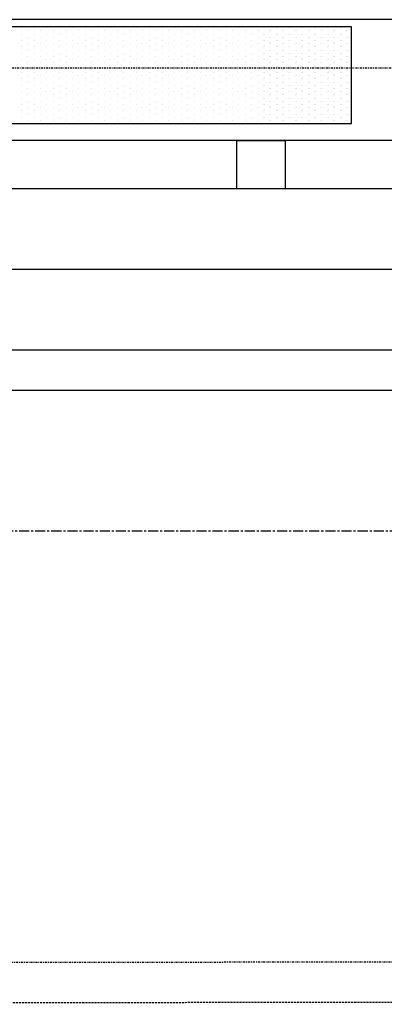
# Model space of a CAD drawing. Header units: inches. Extents: x -145354 to -97635, y 38777 to 78670.
# Tile 85 of 231: x -140958 to -140913, y 50466 to 50588. Entities that reach past the tile are written whole.
import ezdxf

# ---------------------------------------------------------------- set-up
doc = ezdxf.new("R2010")
doc.units = ezdxf.units.IN
doc.header["$MEASUREMENT"] = 0
for name, pattern in [('CENTER', [2, 1.25, -0.25, 0.25, -0.25]), ('DASHDOT', [1, 0.5, -0.25, 0, -0.25]), ('DASHED2', [0.375, 0.25, -0.125])]:
    doc.linetypes.add(name, pattern=pattern)
for name, color, linetype in [('cokół_widok', 255, 'Continuous'), ('Ele-balustrada', 64, 'Continuous'), ('Okn---okna', 5, 'Continuous'), ('Os-osie glowne', 8, 'CENTER'), ('Sc-nadproza kon', 5, 'DASHED2'), ('W-idok', 9, 'Continuous'), ('Wyp-grzejniki', 56, 'Continuous')]:
    doc.layers.add(name, color=color, linetype=linetype)

# ---------------------------------------------------------------- blocks, each defined once
blk = doc.blocks.new('G_170')
at = {"layer": 'Wyp-grzejniki'}
for p, q in [((0, 0), (-180, 0)), ((0, -12), (0, 0)), ((-40.96, -0.11), (-40.96, -0.11)), ((-40.96, -0.9), (-40.96, -0.9)), ((-40.17, -0.51), (-40.17, -0.51)), ((-39.37, -0.11), (-39.37, -0.11)), ((-39.37, -0.9), (-39.37, -0.9)), ((-38.58, -0.51), (-38.58, -0.51)), ((-37.79, -0.11), (-37.79, -0.11)), ((-37.79, -0.9), (-37.79, -0.9)), ((-36.99, -0.51), (-36.99, -0.51)), ((-36.2, -0.11), (-36.2, -0.11)), ((-36.2, -0.9), (-36.2, -0.9)), ((-35.4, -0.51), (-35.4, -0.51)), ((-34.61, -0.11), (-34.61, -0.11)), ((-34.61, -0.9), (-34.61, -0.9)), ((-33.82, -0.51), (-33.82, -0.51)), ((-33.02, -0.11), (-33.02, -0.11)), ((-33.02, -0.9), (-33.02, -0.9)), ((-32.23, -0.51), (-32.23, -0.51)), ((-31.44, -0.11), (-31.44, -0.11)), ((-31.44, -0.9), (-31.44, -0.9)), ((-30.64, -0.51), (-30.64, -0.51)), ((-29.85, -0.11), (-29.85, -0.11)), ((-29.85, -0.9), (-29.85, -0.9)), ((-29.05, -0.51), (-29.05, -0.51)), ((-28.26, -0.11), (-28.26, -0.11)), ((-28.26, -0.9), (-28.26, -0.9)), ((-27.47, -0.51), (-27.47, -0.51)), ((-26.67, -0.11), (-26.67, -0.11)), ((-26.67, -0.9), (-26.67, -0.9)), ((-25.88, -0.51), (-25.88, -0.51)), ((-25.09, -0.11), (-25.09, -0.11)), ((-25.09, -0.9), (-25.09, -0.9)), ((-24.29, -0.51), (-24.29, -0.51)), ((-23.5, -0.11), (-23.5, -0.11)), ((-23.5, -0.9), (-23.5, -0.9)), ((-22.7, -0.51), (-22.7, -0.51)), ((-21.91, -0.11), (-21.91, -0.11)), ((-21.91, -0.9), (-21.91, -0.9)), ((-21.12, -0.51), (-21.12, -0.51)), ((-20.32, -0.11), (-20.32, -0.11)), ((-20.32, -0.9), (-20.32, -0.9)), ((-19.53, -0.51), (-19.53, -0.51)), ((-18.74, -0.11), (-18.74, -0.11)), ((-18.74, -0.9), (-18.74, -0.9)), ((-17.94, -0.51), (-17.94, -0.51)), ((-17.15, -0.11), (-17.15, -0.11)), ((-17.15, -0.9), (-17.15, -0.9)), ((-16.35, -0.51), (-16.35, -0.51)), ((-15.56, -0.11), (-15.56, -0.11)), ((-15.56, -0.9), (-15.56, -0.9)), ((-14.77, -0.51), (-14.77, -0.51)), ((-13.97, -0.11), (-13.97, -0.11)), ((-13.97, -0.9), (-13.97, -0.9)), ((-13.18, -0.51), (-13.18, -0.51)), ((-12.39, -0.11), (-12.39, -0.11)), ((-12.39, -0.9), (-12.39, -0.9)), ((-11.59, -0.51), (-11.59, -0.51)), ((-10.95, -0.11), (-10.95, -0.11)), ((-10.95, -0.9), (-10.95, -0.9)), ((-10.8, -0.11), (-10.8, -0.11)), ((-10.8, -0.9), (-10.8, -0.9)), ((-10.15, -0.51), (-10.15, -0.51)), ((-10, -0.51), (-10, -0.51)), ((-9.36, -0.11), (-9.36, -0.11)), ((-9.36, -0.9), (-9.36, -0.9)), ((-9.21, -0.11), (-9.21, -0.11)), ((-9.21, -0.9), (-9.21, -0.9)), ((-8.57, -0.51), (-8.57, -0.51)), ((-8.42, -0.51), (-8.42, -0.51)), ((-7.77, -0.11), (-7.77, -0.11)), ((-7.77, -0.9), (-7.77, -0.9)), ((-7.62, -0.11), (-7.62, -0.11)), ((-7.62, -0.9), (-7.62, -0.9)), ((-6.98, -0.51), (-6.98, -0.51)), ((-6.83, -0.51), (-6.83, -0.51)), ((-6.19, -0.11), (-6.19, -0.11)), ((-6.19, -0.9), (-6.19, -0.9)), ((-6.04, -0.11), (-6.04, -0.11)), ((-6.04, -0.9), (-6.04, -0.9)), ((-5.39, -0.51), (-5.39, -0.51)), ((-5.24, -0.51), (-5.24, -0.51)), ((-4.6, -0.11), (-4.6, -0.11)), ((-4.6, -0.9), (-4.6, -0.9)), ((-4.45, -0.11), (-4.45, -0.11)), ((-4.45, -0.9), (-4.45, -0.9)), ((-3.8, -0.51), (-3.8, -0.51)), ((-3.65, -0.51), (-3.65, -0.51)), ((-3.01, -0.11), (-3.01, -0.11)), ((-3.01, -0.9), (-3.01, -0.9)), ((-2.86, -0.11), (-2.86, -0.11)), ((-2.86, -0.9), (-2.86, -0.9)), ((-2.22, -0.51), (-2.22, -0.51)), ((-2.07, -0.51), (-2.07, -0.51)), ((-1.42, -0.11), (-1.42, -0.11)), ((-1.42, -0.9), (-1.42, -0.9)), ((-1.27, -0.11), (-1.27, -0.11)), ((-1.27, -0.9), (-1.27, -0.9)), ((-0.63, -0.51), (-0.63, -0.51)), ((-0.48, -0.51), (-0.48, -0.51)), ((-40.96, -1.7), (-40.96, -1.7)), ((-40.17, -1.3), (-40.17, -1.3)), ((-40.17, -2.09), (-40.17, -2.09)), ((-39.37, -1.7), (-39.37, -1.7)), ((-38.58, -1.3), (-38.58, -1.3)), ((-38.58, -2.09), (-38.58, -2.09)), ((-37.79, -1.7), (-37.79, -1.7)), ((-36.99, -1.3), (-36.99, -1.3)), ((-36.99, -2.09), (-36.99, -2.09)), ((-36.2, -1.7), (-36.2, -1.7)), ((-35.4, -1.3), (-35.4, -1.3)), ((-35.4, -2.09), (-35.4, -2.09)), ((-34.61, -1.7), (-34.61, -1.7)), ((-33.82, -1.3), (-33.82, -1.3)), ((-33.82, -2.09), (-33.82, -2.09)), ((-33.02, -1.7), (-33.02, -1.7)), ((-32.23, -1.3), (-32.23, -1.3)), ((-32.23, -2.09), (-32.23, -2.09)), ((-31.44, -1.7), (-31.44, -1.7)), ((-30.64, -1.3), (-30.64, -1.3)), ((-30.64, -2.09), (-30.64, -2.09)), ((-29.85, -1.7), (-29.85, -1.7)), ((-29.05, -1.3), (-29.05, -1.3)), ((-29.05, -2.09), (-29.05, -2.09)), ((-28.26, -1.7), (-28.26, -1.7)), ((-27.47, -1.3), (-27.47, -1.3)), ((-27.47, -2.09), (-27.47, -2.09)), ((-26.67, -1.7), (-26.67, -1.7)), ((-25.88, -1.3), (-25.88, -1.3)), ((-25.88, -2.09), (-25.88, -2.09)), ((-25.09, -1.7), (-25.09, -1.7)), ((-24.29, -1.3), (-24.29, -1.3)), ((-24.29, -2.09), (-24.29, -2.09)), ((-23.5, -1.7), (-23.5, -1.7)), ((-22.7, -1.3), (-22.7, -1.3)), ((-22.7, -2.09), (-22.7, -2.09)), ((-21.91, -1.7), (-21.91, -1.7)), ((-21.12, -1.3), (-21.12, -1.3)), ((-21.12, -2.09), (-21.12, -2.09)), ((-20.32, -1.7), (-20.32, -1.7)), ((-19.53, -1.3), (-19.53, -1.3)), ((-19.53, -2.09), (-19.53, -2.09)), ((-18.74, -1.7), (-18.74, -1.7)), ((-17.94, -1.3), (-17.94, -1.3)), ((-17.94, -2.09), (-17.94, -2.09)), ((-17.15, -1.7), (-17.15, -1.7)), ((-16.35, -1.3), (-16.35, -1.3)), ((-16.35, -2.09), (-16.35, -2.09)), ((-15.56, -1.7), (-15.56, -1.7)), ((-14.77, -1.3), (-14.77, -1.3)), ((-14.77, -2.09), (-14.77, -2.09)), ((-13.97, -1.7), (-13.97, -1.7)), ((-13.18, -1.3), (-13.18, -1.3)), ((-13.18, -2.09), (-13.18, -2.09)), ((-12.39, -1.7), (-12.39, -1.7)), ((-11.59, -1.3), (-11.59, -1.3)), ((-11.59, -2.09), (-11.59, -2.09)), ((-10.95, -1.7), (-10.95, -1.7)), ((-10.8, -1.7), (-10.8, -1.7)), ((-10.15, -1.3), (-10.15, -1.3)), ((-10.15, -2.09), (-10.15, -2.09)), ((-10, -1.3), (-10, -1.3)), ((-10, -2.09), (-10, -2.09)), ((-9.36, -1.7), (-9.36, -1.7)), ((-9.21, -1.7), (-9.21, -1.7)), ((-8.57, -1.3), (-8.57, -1.3)), ((-8.57, -2.09), (-8.57, -2.09)), ((-8.42, -1.3), (-8.42, -1.3)), ((-8.42, -2.09), (-8.42, -2.09)), ((-7.77, -1.7), (-7.77, -1.7)), ((-7.62, -1.7), (-7.62, -1.7)), ((-6.98, -1.3), (-6.98, -1.3)), ((-6.98, -2.09), (-6.98, -2.09)), ((-6.83, -1.3), (-6.83, -1.3)), ((-6.83, -2.09), (-6.83, -2.09)), ((-6.19, -1.7), (-6.19, -1.7)), ((-6.04, -1.7), (-6.04, -1.7)), ((-5.39, -1.3), (-5.39, -1.3)), ((-5.39, -2.09), (-5.39, -2.09)), ((-5.24, -1.3), (-5.24, -1.3)), ((-5.24, -2.09), (-5.24, -2.09)), ((-4.6, -1.7), (-4.6, -1.7)), ((-4.45, -1.7), (-4.45, -1.7)), ((-3.8, -1.3), (-3.8, -1.3)), ((-3.8, -2.09), (-3.8, -2.09)), ((-3.65, -1.3), (-3.65, -1.3)), ((-3.65, -2.09), (-3.65, -2.09)), ((-3.01, -1.7), (-3.01, -1.7)), ((-2.86, -1.7), (-2.86, -1.7)), ((-2.22, -1.3), (-2.22, -1.3)), ((-2.22, -2.09), (-2.22, -2.09)), ((-2.07, -1.3), (-2.07, -1.3)), ((-2.07, -2.09), (-2.07, -2.09)), ((-1.42, -1.7), (-1.42, -1.7)), ((-1.27, -1.7), (-1.27, -1.7)), ((-0.63, -1.3), (-0.63, -1.3)), ((-0.63, -2.09), (-0.63, -2.09)), ((-0.48, -1.3), (-0.48, -1.3)), ((-0.48, -2.09), (-0.48, -2.09)), ((-40.96, -2.49), (-40.96, -2.49)), ((-40.96, -3.28), (-40.96, -3.28)), ((-40.17, -2.89), (-40.17, -2.89)), ((-39.37, -2.49), (-39.37, -2.49)), ((-39.37, -3.28), (-39.37, -3.28)), ((-38.58, -2.89), (-38.58, -2.89)), ((-37.79, -2.49), (-37.79, -2.49)), ((-37.79, -3.28), (-37.79, -3.28)), ((-36.99, -2.89), (-36.99, -2.89)), ((-36.2, -2.49), (-36.2, -2.49)), ((-36.2, -3.28), (-36.2, -3.28)), ((-35.4, -2.89), (-35.4, -2.89)), ((-34.61, -2.49), (-34.61, -2.49)), ((-34.61, -3.28), (-34.61, -3.28)), ((-33.82, -2.89), (-33.82, -2.89)), ((-33.02, -2.49), (-33.02, -2.49)), ((-33.02, -3.28), (-33.02, -3.28)), ((-32.23, -2.89), (-32.23, -2.89)), ((-31.44, -2.49), (-31.44, -2.49)), ((-31.44, -3.28), (-31.44, -3.28)), ((-30.64, -2.89), (-30.64, -2.89)), ((-29.85, -2.49), (-29.85, -2.49)), ((-29.85, -3.28), (-29.85, -3.28)), ((-29.05, -2.89), (-29.05, -2.89)), ((-28.26, -2.49), (-28.26, -2.49)), ((-28.26, -3.28), (-28.26, -3.28)), ((-27.47, -2.89), (-27.47, -2.89)), ((-26.67, -2.49), (-26.67, -2.49)), ((-26.67, -3.28), (-26.67, -3.28)), ((-25.88, -2.89), (-25.88, -2.89)), ((-25.09, -2.49), (-25.09, -2.49)), ((-25.09, -3.28), (-25.09, -3.28)), ((-24.29, -2.89), (-24.29, -2.89)), ((-23.5, -2.49), (-23.5, -2.49)), ((-23.5, -3.28), (-23.5, -3.28)), ((-22.7, -2.89), (-22.7, -2.89)), ((-21.91, -2.49), (-21.91, -2.49)), ((-21.91, -3.28), (-21.91, -3.28)), ((-21.12, -2.89), (-21.12, -2.89)), ((-20.32, -2.49), (-20.32, -2.49)), ((-20.32, -3.28), (-20.32, -3.28)), ((-19.53, -2.89), (-19.53, -2.89)), ((-18.74, -2.49), (-18.74, -2.49)), ((-18.74, -3.28), (-18.74, -3.28)), ((-17.94, -2.89), (-17.94, -2.89)), ((-17.15, -2.49), (-17.15, -2.49)), ((-17.15, -3.28), (-17.15, -3.28)), ((-16.35, -2.89), (-16.35, -2.89)), ((-15.56, -2.49), (-15.56, -2.49)), ((-15.56, -3.28), (-15.56, -3.28)), ((-14.77, -2.89), (-14.77, -2.89)), ((-13.97, -2.49), (-13.97, -2.49)), ((-13.97, -3.28), (-13.97, -3.28)), ((-13.18, -2.89), (-13.18, -2.89)), ((-12.39, -2.49), (-12.39, -2.49)), ((-12.39, -3.28), (-12.39, -3.28)), ((-11.59, -2.89), (-11.59, -2.89)), ((-10.95, -2.49), (-10.95, -2.49)), ((-10.95, -3.28), (-10.95, -3.28)), ((-10.8, -2.49), (-10.8, -2.49)), ((-10.8, -3.28), (-10.8, -3.28)), ((-10.15, -2.89), (-10.15, -2.89)), ((-10, -2.89), (-10, -2.89)), ((-9.36, -2.49), (-9.36, -2.49)), ((-9.36, -3.28), (-9.36, -3.28)), ((-9.21, -2.49), (-9.21, -2.49)), ((-9.21, -3.28), (-9.21, -3.28)), ((-8.57, -2.89), (-8.57, -2.89)), ((-8.42, -2.89), (-8.42, -2.89)), ((-7.77, -2.49), (-7.77, -2.49)), ((-7.77, -3.28), (-7.77, -3.28)), ((-7.62, -2.49), (-7.62, -2.49)), ((-7.62, -3.28), (-7.62, -3.28)), ((-6.98, -2.89), (-6.98, -2.89)), ((-6.83, -2.89), (-6.83, -2.89)), ((-6.19, -2.49), (-6.19, -2.49)), ((-6.19, -3.28), (-6.19, -3.28)), ((-6.04, -2.49), (-6.04, -2.49)), ((-6.04, -3.28), (-6.04, -3.28)), ((-5.39, -2.89), (-5.39, -2.89)), ((-5.24, -2.89), (-5.24, -2.89)), ((-4.6, -2.49), (-4.6, -2.49)), ((-4.6, -3.28), (-4.6, -3.28)), ((-4.45, -2.49), (-4.45, -2.49)), ((-4.45, -3.28), (-4.45, -3.28)), ((-3.8, -2.89), (-3.8, -2.89)), ((-3.65, -2.89), (-3.65, -2.89)), ((-3.01, -2.49), (-3.01, -2.49)), ((-3.01, -3.28), (-3.01, -3.28)), ((-2.86, -2.49), (-2.86, -2.49)), ((-2.86, -3.28), (-2.86, -3.28)), ((-2.22, -2.89), (-2.22, -2.89)), ((-2.07, -2.89), (-2.07, -2.89)), ((-1.42, -2.49), (-1.42, -2.49)), ((-1.42, -3.28), (-1.42, -3.28)), ((-1.27, -2.49), (-1.27, -2.49)), ((-1.27, -3.28), (-1.27, -3.28)), ((-0.63, -2.89), (-0.63, -2.89)), ((-0.48, -2.89), (-0.48, -2.89)), ((-40.96, -4.08), (-40.96, -4.08)), ((-40.96, -4.87), (-40.96, -4.87)), ((-40.17, -3.68), (-40.17, -3.68)), ((-40.17, -4.48), (-40.17, -4.48)), ((-39.37, -4.08), (-39.37, -4.08)), ((-39.37, -4.87), (-39.37, -4.87)), ((-38.58, -3.68), (-38.58, -3.68)), ((-38.58, -4.48), (-38.58, -4.48)), ((-37.79, -4.08), (-37.79, -4.08)), ((-37.79, -4.87), (-37.79, -4.87)), ((-36.99, -3.68), (-36.99, -3.68)), ((-36.99, -4.48), (-36.99, -4.48)), ((-36.2, -4.08), (-36.2, -4.08)), ((-36.2, -4.87), (-36.2, -4.87)), ((-35.4, -3.68), (-35.4, -3.68)), ((-35.4, -4.48), (-35.4, -4.48)), ((-34.61, -4.08), (-34.61, -4.08)), ((-34.61, -4.87), (-34.61, -4.87)), ((-33.82, -3.68), (-33.82, -3.68)), ((-33.82, -4.48), (-33.82, -4.48)), ((-33.02, -4.08), (-33.02, -4.08)), ((-33.02, -4.87), (-33.02, -4.87)), ((-32.23, -3.68), (-32.23, -3.68)), ((-32.23, -4.48), (-32.23, -4.48)), ((-31.44, -4.08), (-31.44, -4.08)), ((-31.44, -4.87), (-31.44, -4.87)), ((-30.64, -3.68), (-30.64, -3.68)), ((-30.64, -4.48), (-30.64, -4.48)), ((-29.85, -4.08), (-29.85, -4.08)), ((-29.85, -4.87), (-29.85, -4.87)), ((-29.05, -3.68), (-29.05, -3.68)), ((-29.05, -4.48), (-29.05, -4.48)), ((-28.26, -4.08), (-28.26, -4.08)), ((-28.26, -4.87), (-28.26, -4.87)), ((-27.47, -3.68), (-27.47, -3.68)), ((-27.47, -4.48), (-27.47, -4.48)), ((-26.67, -4.08), (-26.67, -4.08)), ((-26.67, -4.87), (-26.67, -4.87)), ((-25.88, -3.68), (-25.88, -3.68)), ((-25.88, -4.48), (-25.88, -4.48)), ((-25.09, -4.08), (-25.09, -4.08)), ((-25.09, -4.87), (-25.09, -4.87)), ((-24.29, -3.68), (-24.29, -3.68)), ((-24.29, -4.48), (-24.29, -4.48)), ((-23.5, -4.08), (-23.5, -4.08)), ((-23.5, -4.87), (-23.5, -4.87)), ((-22.7, -3.68), (-22.7, -3.68)), ((-22.7, -4.48), (-22.7, -4.48)), ((-21.91, -4.08), (-21.91, -4.08)), ((-21.91, -4.87), (-21.91, -4.87)), ((-21.12, -3.68), (-21.12, -3.68)), ((-21.12, -4.48), (-21.12, -4.48)), ((-20.32, -4.08), (-20.32, -4.08)), ((-20.32, -4.87), (-20.32, -4.87)), ((-19.53, -3.68), (-19.53, -3.68)), ((-19.53, -4.48), (-19.53, -4.48)), ((-18.74, -4.08), (-18.74, -4.08)), ((-18.74, -4.87), (-18.74, -4.87)), ((-17.94, -3.68), (-17.94, -3.68)), ((-17.94, -4.48), (-17.94, -4.48)), ((-17.15, -4.08), (-17.15, -4.08)), ((-17.15, -4.87), (-17.15, -4.87)), ((-16.35, -3.68), (-16.35, -3.68)), ((-16.35, -4.48), (-16.35, -4.48)), ((-15.56, -4.08), (-15.56, -4.08)), ((-15.56, -4.87), (-15.56, -4.87)), ((-14.77, -3.68), (-14.77, -3.68)), ((-14.77, -4.48), (-14.77, -4.48)), ((-13.97, -4.08), (-13.97, -4.08)), ((-13.97, -4.87), (-13.97, -4.87)), ((-13.18, -3.68), (-13.18, -3.68)), ((-13.18, -4.48), (-13.18, -4.48)), ((-12.39, -4.08), (-12.39, -4.08)), ((-12.39, -4.87), (-12.39, -4.87)), ((-11.59, -3.68), (-11.59, -3.68)), ((-11.59, -4.48), (-11.59, -4.48)), ((-10.95, -4.08), (-10.95, -4.08)), ((-10.95, -4.87), (-10.95, -4.87)), ((-10.8, -4.08), (-10.8, -4.08)), ((-10.8, -4.87), (-10.8, -4.87)), ((-10.15, -3.68), (-10.15, -3.68)), ((-10.15, -4.48), (-10.15, -4.48)), ((-10, -3.68), (-10, -3.68)), ((-10, -4.48), (-10, -4.48)), ((-9.36, -4.08), (-9.36, -4.08)), ((-9.36, -4.87), (-9.36, -4.87)), ((-9.21, -4.08), (-9.21, -4.08)), ((-9.21, -4.87), (-9.21, -4.87)), ((-8.57, -3.68), (-8.57, -3.68)), ((-8.57, -4.48), (-8.57, -4.48)), ((-8.42, -3.68), (-8.42, -3.68)), ((-8.42, -4.48), (-8.42, -4.48)), ((-7.77, -4.08), (-7.77, -4.08)), ((-7.77, -4.87), (-7.77, -4.87)), ((-7.62, -4.08), (-7.62, -4.08)), ((-7.62, -4.87), (-7.62, -4.87)), ((-6.98, -3.68), (-6.98, -3.68)), ((-6.98, -4.48), (-6.98, -4.48)), ((-6.83, -3.68), (-6.83, -3.68)), ((-6.83, -4.48), (-6.83, -4.48)), ((-6.19, -4.08), (-6.19, -4.08)), ((-6.19, -4.87), (-6.19, -4.87)), ((-6.04, -4.08), (-6.04, -4.08)), ((-6.04, -4.87), (-6.04, -4.87)), ((-5.39, -3.68), (-5.39, -3.68)), ((-5.39, -4.48), (-5.39, -4.48)), ((-5.24, -3.68), (-5.24, -3.68)), ((-5.24, -4.48), (-5.24, -4.48)), ((-4.6, -4.08), (-4.6, -4.08)), ((-4.6, -4.87), (-4.6, -4.87)), ((-4.45, -4.08), (-4.45, -4.08)), ((-4.45, -4.87), (-4.45, -4.87)), ((-3.8, -3.68), (-3.8, -3.68)), ((-3.8, -4.48), (-3.8, -4.48)), ((-3.65, -3.68), (-3.65, -3.68)), ((-3.65, -4.48), (-3.65, -4.48)), ((-3.01, -4.08), (-3.01, -4.08)), ((-3.01, -4.87), (-3.01, -4.87)), ((-2.86, -4.08), (-2.86, -4.08)), ((-2.86, -4.87), (-2.86, -4.87)), ((-2.22, -3.68), (-2.22, -3.68)), ((-2.22, -4.48), (-2.22, -4.48)), ((-2.07, -3.68), (-2.07, -3.68)), ((-2.07, -4.48), (-2.07, -4.48)), ((-1.42, -4.08), (-1.42, -4.08)), ((-1.42, -4.87), (-1.42, -4.87)), ((-1.27, -4.08), (-1.27, -4.08)), ((-1.27, -4.87), (-1.27, -4.87)), ((-0.63, -3.68), (-0.63, -3.68)), ((-0.63, -4.48), (-0.63, -4.48)), ((-0.48, -3.68), (-0.48, -3.68)), ((-0.48, -4.48), (-0.48, -4.48)), ((-40.96, -5.67), (-40.96, -5.67)), ((-40.17, -5.27), (-40.17, -5.27)), ((-40.17, -6.06), (-40.17, -6.06)), ((-39.37, -5.67), (-39.37, -5.67)), ((-38.58, -5.27), (-38.58, -5.27)), ((-38.58, -6.06), (-38.58, -6.06)), ((-37.79, -5.67), (-37.79, -5.67)), ((-36.99, -5.27), (-36.99, -5.27)), ((-36.99, -6.06), (-36.99, -6.06)), ((-36.2, -5.67), (-36.2, -5.67)), ((-35.4, -5.27), (-35.4, -5.27)), ((-35.4, -6.06), (-35.4, -6.06)), ((-34.61, -5.67), (-34.61, -5.67)), ((-33.82, -5.27), (-33.82, -5.27)), ((-33.82, -6.06), (-33.82, -6.06)), ((-33.02, -5.67), (-33.02, -5.67)), ((-32.23, -5.27), (-32.23, -5.27)), ((-32.23, -6.06), (-32.23, -6.06)), ((-31.44, -5.67), (-31.44, -5.67)), ((-30.64, -5.27), (-30.64, -5.27)), ((-30.64, -6.06), (-30.64, -6.06)), ((-29.85, -5.67), (-29.85, -5.67)), ((-29.05, -5.27), (-29.05, -5.27)), ((-29.05, -6.06), (-29.05, -6.06)), ((-28.26, -5.67), (-28.26, -5.67)), ((-27.47, -5.27), (-27.47, -5.27)), ((-27.47, -6.06), (-27.47, -6.06)), ((-26.67, -5.67), (-26.67, -5.67)), ((-25.88, -5.27), (-25.88, -5.27)), ((-25.88, -6.06), (-25.88, -6.06)), ((-25.09, -5.67), (-25.09, -5.67)), ((-24.29, -5.27), (-24.29, -5.27)), ((-24.29, -6.06), (-24.29, -6.06)), ((-23.5, -5.67), (-23.5, -5.67)), ((-22.7, -5.27), (-22.7, -5.27)), ((-22.7, -6.06), (-22.7, -6.06)), ((-21.91, -5.67), (-21.91, -5.67)), ((-21.12, -5.27), (-21.12, -5.27)), ((-21.12, -6.06), (-21.12, -6.06)), ((-20.32, -5.67), (-20.32, -5.67)), ((-19.53, -5.27), (-19.53, -5.27)), ((-19.53, -6.06), (-19.53, -6.06)), ((-18.74, -5.67), (-18.74, -5.67)), ((-17.94, -5.27), (-17.94, -5.27)), ((-17.94, -6.06), (-17.94, -6.06)), ((-17.15, -5.67), (-17.15, -5.67)), ((-16.35, -5.27), (-16.35, -5.27)), ((-16.35, -6.06), (-16.35, -6.06)), ((-15.56, -5.67), (-15.56, -5.67)), ((-14.77, -5.27), (-14.77, -5.27)), ((-14.77, -6.06), (-14.77, -6.06)), ((-13.97, -5.67), (-13.97, -5.67)), ((-13.18, -5.27), (-13.18, -5.27)), ((-13.18, -6.06), (-13.18, -6.06)), ((-12.39, -5.67), (-12.39, -5.67)), ((-11.59, -5.27), (-11.59, -5.27)), ((-11.59, -6.06), (-11.59, -6.06)), ((-10.95, -5.67), (-10.95, -5.67)), ((-10.8, -5.67), (-10.8, -5.67)), ((-10.15, -5.27), (-10.15, -5.27)), ((-10.15, -6.06), (-10.15, -6.06)), ((-10, -5.27), (-10, -5.27)), ((-10, -6.06), (-10, -6.06)), ((-9.36, -5.67), (-9.36, -5.67)), ((-9.21, -5.67), (-9.21, -5.67)), ((-8.57, -5.27), (-8.57, -5.27)), ((-8.57, -6.06), (-8.57, -6.06)), ((-8.42, -5.27), (-8.42, -5.27)), ((-8.42, -6.06), (-8.42, -6.06)), ((-7.77, -5.67), (-7.77, -5.67)), ((-7.62, -5.67), (-7.62, -5.67)), ((-6.98, -5.27), (-6.98, -5.27)), ((-6.98, -6.06), (-6.98, -6.06)), ((-6.83, -5.27), (-6.83, -5.27)), ((-6.83, -6.06), (-6.83, -6.06)), ((-6.19, -5.67), (-6.19, -5.67)), ((-6.04, -5.67), (-6.04, -5.67)), ((-5.39, -5.27), (-5.39, -5.27)), ((-5.39, -6.06), (-5.39, -6.06)), ((-5.24, -5.27), (-5.24, -5.27)), ((-5.24, -6.06), (-5.24, -6.06)), ((-4.6, -5.67), (-4.6, -5.67)), ((-4.45, -5.67), (-4.45, -5.67)), ((-3.8, -5.27), (-3.8, -5.27)), ((-3.8, -6.06), (-3.8, -6.06)), ((-3.65, -5.27), (-3.65, -5.27)), ((-3.65, -6.06), (-3.65, -6.06)), ((-3.01, -5.67), (-3.01, -5.67)), ((-2.86, -5.67), (-2.86, -5.67)), ((-2.22, -5.27), (-2.22, -5.27)), ((-2.22, -6.06), (-2.22, -6.06)), ((-2.07, -5.27), (-2.07, -5.27)), ((-2.07, -6.06), (-2.07, -6.06)), ((-1.42, -5.67), (-1.42, -5.67)), ((-1.27, -5.67), (-1.27, -5.67)), ((-0.63, -5.27), (-0.63, -5.27)), ((-0.63, -6.06), (-0.63, -6.06)), ((-0.48, -5.27), (-0.48, -5.27)), ((-0.48, -6.06), (-0.48, -6.06)), ((-40.96, -6.46), (-40.96, -6.46)), ((-40.96, -7.25), (-40.96, -7.25)), ((-40.17, -6.86), (-40.17, -6.86)), ((-39.37, -6.46), (-39.37, -6.46)), ((-39.37, -7.25), (-39.37, -7.25)), ((-38.58, -6.86), (-38.58, -6.86)), ((-37.79, -6.46), (-37.79, -6.46)), ((-37.79, -7.25), (-37.79, -7.25)), ((-36.99, -6.86), (-36.99, -6.86)), ((-36.2, -6.46), (-36.2, -6.46)), ((-36.2, -7.25), (-36.2, -7.25)), ((-35.4, -6.86), (-35.4, -6.86)), ((-34.61, -6.46), (-34.61, -6.46)), ((-34.61, -7.25), (-34.61, -7.25)), ((-33.82, -6.86), (-33.82, -6.86)), ((-33.02, -6.46), (-33.02, -6.46)), ((-33.02, -7.25), (-33.02, -7.25)), ((-32.23, -6.86), (-32.23, -6.86)), ((-31.44, -6.46), (-31.44, -6.46)), ((-31.44, -7.25), (-31.44, -7.25)), ((-30.64, -6.86), (-30.64, -6.86)), ((-29.85, -6.46), (-29.85, -6.46)), ((-29.85, -7.25), (-29.85, -7.25)), ((-29.05, -6.86), (-29.05, -6.86)), ((-28.26, -6.46), (-28.26, -6.46)), ((-28.26, -7.25), (-28.26, -7.25)), ((-27.47, -6.86), (-27.47, -6.86)), ((-26.67, -6.46), (-26.67, -6.46)), ((-26.67, -7.25), (-26.67, -7.25)), ((-25.88, -6.86), (-25.88, -6.86)), ((-25.09, -6.46), (-25.09, -6.46)), ((-25.09, -7.25), (-25.09, -7.25)), ((-24.29, -6.86), (-24.29, -6.86)), ((-23.5, -6.46), (-23.5, -6.46)), ((-23.5, -7.25), (-23.5, -7.25)), ((-22.7, -6.86), (-22.7, -6.86)), ((-21.91, -6.46), (-21.91, -6.46)), ((-21.91, -7.25), (-21.91, -7.25)), ((-21.12, -6.86), (-21.12, -6.86)), ((-20.32, -6.46), (-20.32, -6.46)), ((-20.32, -7.25), (-20.32, -7.25)), ((-19.53, -6.86), (-19.53, -6.86)), ((-18.74, -6.46), (-18.74, -6.46)), ((-18.74, -7.25), (-18.74, -7.25)), ((-17.94, -6.86), (-17.94, -6.86)), ((-17.15, -6.46), (-17.15, -6.46)), ((-17.15, -7.25), (-17.15, -7.25)), ((-16.35, -6.86), (-16.35, -6.86)), ((-15.56, -6.46), (-15.56, -6.46)), ((-15.56, -7.25), (-15.56, -7.25)), ((-14.77, -6.86), (-14.77, -6.86)), ((-13.97, -6.46), (-13.97, -6.46)), ((-13.97, -7.25), (-13.97, -7.25)), ((-13.18, -6.86), (-13.18, -6.86)), ((-12.39, -6.46), (-12.39, -6.46)), ((-12.39, -7.25), (-12.39, -7.25)), ((-11.59, -6.86), (-11.59, -6.86)), ((-10.95, -6.46), (-10.95, -6.46)), ((-10.95, -7.25), (-10.95, -7.25)), ((-10.8, -6.46), (-10.8, -6.46)), ((-10.8, -7.25), (-10.8, -7.25)), ((-10.15, -6.86), (-10.15, -6.86)), ((-10, -6.86), (-10, -6.86)), ((-9.36, -6.46), (-9.36, -6.46)), ((-9.36, -7.25), (-9.36, -7.25)), ((-9.21, -6.46), (-9.21, -6.46)), ((-9.21, -7.25), (-9.21, -7.25)), ((-8.57, -6.86), (-8.57, -6.86)), ((-8.42, -6.86), (-8.42, -6.86)), ((-7.77, -6.46), (-7.77, -6.46)), ((-7.77, -7.25), (-7.77, -7.25)), ((-7.62, -6.46), (-7.62, -6.46)), ((-7.62, -7.25), (-7.62, -7.25)), ((-6.98, -6.86), (-6.98, -6.86)), ((-6.83, -6.86), (-6.83, -6.86)), ((-6.19, -6.46), (-6.19, -6.46)), ((-6.19, -7.25), (-6.19, -7.25)), ((-6.04, -6.46), (-6.04, -6.46)), ((-6.04, -7.25), (-6.04, -7.25)), ((-5.39, -6.86), (-5.39, -6.86)), ((-5.24, -6.86), (-5.24, -6.86)), ((-4.6, -6.46), (-4.6, -6.46)), ((-4.6, -7.25), (-4.6, -7.25)), ((-4.45, -6.46), (-4.45, -6.46)), ((-4.45, -7.25), (-4.45, -7.25)), ((-3.8, -6.86), (-3.8, -6.86)), ((-3.65, -6.86), (-3.65, -6.86)), ((-3.01, -6.46), (-3.01, -6.46)), ((-3.01, -7.25), (-3.01, -7.25)), ((-2.86, -6.46), (-2.86, -6.46)), ((-2.86, -7.25), (-2.86, -7.25)), ((-2.22, -6.86), (-2.22, -6.86)), ((-2.07, -6.86), (-2.07, -6.86)), ((-1.42, -6.46), (-1.42, -6.46)), ((-1.42, -7.25), (-1.42, -7.25)), ((-1.27, -6.46), (-1.27, -6.46)), ((-1.27, -7.25), (-1.27, -7.25)), ((-0.63, -6.86), (-0.63, -6.86)), ((-0.48, -6.86), (-0.48, -6.86)), ((-40.96, -8.05), (-40.96, -8.05)), ((-40.17, -7.65), (-40.17, -7.65)), ((-40.17, -8.44), (-40.17, -8.44)), ((-39.37, -8.05), (-39.37, -8.05)), ((-38.58, -7.65), (-38.58, -7.65)), ((-38.58, -8.44), (-38.58, -8.44)), ((-37.79, -8.05), (-37.79, -8.05)), ((-36.99, -7.65), (-36.99, -7.65)), ((-36.99, -8.44), (-36.99, -8.44)), ((-36.2, -8.05), (-36.2, -8.05)), ((-35.4, -7.65), (-35.4, -7.65)), ((-35.4, -8.44), (-35.4, -8.44)), ((-34.61, -8.05), (-34.61, -8.05)), ((-33.82, -7.65), (-33.82, -7.65)), ((-33.82, -8.44), (-33.82, -8.44)), ((-33.02, -8.05), (-33.02, -8.05)), ((-32.23, -7.65), (-32.23, -7.65)), ((-32.23, -8.44), (-32.23, -8.44)), ((-31.44, -8.05), (-31.44, -8.05)), ((-30.64, -7.65), (-30.64, -7.65)), ((-30.64, -8.44), (-30.64, -8.44)), ((-29.85, -8.05), (-29.85, -8.05)), ((-29.05, -7.65), (-29.05, -7.65)), ((-29.05, -8.44), (-29.05, -8.44)), ((-28.26, -8.05), (-28.26, -8.05)), ((-27.47, -7.65), (-27.47, -7.65)), ((-27.47, -8.44), (-27.47, -8.44)), ((-26.67, -8.05), (-26.67, -8.05)), ((-25.88, -7.65), (-25.88, -7.65)), ((-25.88, -8.44), (-25.88, -8.44)), ((-25.09, -8.05), (-25.09, -8.05)), ((-24.29, -7.65), (-24.29, -7.65)), ((-24.29, -8.44), (-24.29, -8.44)), ((-23.5, -8.05), (-23.5, -8.05)), ((-22.7, -7.65), (-22.7, -7.65)), ((-22.7, -8.44), (-22.7, -8.44)), ((-21.91, -8.05), (-21.91, -8.05)), ((-21.12, -7.65), (-21.12, -7.65)), ((-21.12, -8.44), (-21.12, -8.44)), ((-20.32, -8.05), (-20.32, -8.05)), ((-19.53, -7.65), (-19.53, -7.65)), ((-19.53, -8.44), (-19.53, -8.44)), ((-18.74, -8.05), (-18.74, -8.05)), ((-17.94, -7.65), (-17.94, -7.65)), ((-17.94, -8.44), (-17.94, -8.44)), ((-17.15, -8.05), (-17.15, -8.05)), ((-16.35, -7.65), (-16.35, -7.65)), ((-16.35, -8.44), (-16.35, -8.44)), ((-15.56, -8.05), (-15.56, -8.05)), ((-14.77, -7.65), (-14.77, -7.65)), ((-14.77, -8.44), (-14.77, -8.44)), ((-13.97, -8.05), (-13.97, -8.05)), ((-13.18, -7.65), (-13.18, -7.65)), ((-13.18, -8.44), (-13.18, -8.44)), ((-12.39, -8.05), (-12.39, -8.05)), ((-11.59, -7.65), (-11.59, -7.65)), ((-11.59, -8.44), (-11.59, -8.44)), ((-10.95, -8.05), (-10.95, -8.05)), ((-10.8, -8.05), (-10.8, -8.05)), ((-10.15, -7.65), (-10.15, -7.65)), ((-10.15, -8.44), (-10.15, -8.44)), ((-10, -7.65), (-10, -7.65)), ((-10, -8.44), (-10, -8.44)), ((-9.36, -8.05), (-9.36, -8.05)), ((-9.21, -8.05), (-9.21, -8.05)), ((-8.57, -7.65), (-8.57, -7.65)), ((-8.57, -8.44), (-8.57, -8.44)), ((-8.42, -7.65), (-8.42, -7.65)), ((-8.42, -8.44), (-8.42, -8.44)), ((-7.77, -8.05), (-7.77, -8.05)), ((-7.62, -8.05), (-7.62, -8.05)), ((-6.98, -7.65), (-6.98, -7.65)), ((-6.98, -8.44), (-6.98, -8.44)), ((-6.83, -7.65), (-6.83, -7.65)), ((-6.83, -8.44), (-6.83, -8.44)), ((-6.19, -8.05), (-6.19, -8.05)), ((-6.04, -8.05), (-6.04, -8.05)), ((-5.39, -7.65), (-5.39, -7.65)), ((-5.39, -8.44), (-5.39, -8.44)), ((-5.24, -7.65), (-5.24, -7.65)), ((-5.24, -8.44), (-5.24, -8.44)), ((-4.6, -8.05), (-4.6, -8.05)), ((-4.45, -8.05), (-4.45, -8.05)), ((-3.8, -7.65), (-3.8, -7.65)), ((-3.8, -8.44), (-3.8, -8.44)), ((-3.65, -7.65), (-3.65, -7.65)), ((-3.65, -8.44), (-3.65, -8.44)), ((-3.01, -8.05), (-3.01, -8.05)), ((-2.86, -8.05), (-2.86, -8.05)), ((-2.22, -7.65), (-2.22, -7.65)), ((-2.22, -8.44), (-2.22, -8.44)), ((-2.07, -7.65), (-2.07, -7.65)), ((-2.07, -8.44), (-2.07, -8.44)), ((-1.42, -8.05), (-1.42, -8.05)), ((-1.27, -8.05), (-1.27, -8.05)), ((-0.63, -7.65), (-0.63, -7.65)), ((-0.63, -8.44), (-0.63, -8.44)), ((-0.48, -7.65), (-0.48, -7.65)), ((-0.48, -8.44), (-0.48, -8.44)), ((-40.96, -8.84), (-40.96, -8.84)), ((-40.96, -9.63), (-40.96, -9.63)), ((-40.17, -9.24), (-40.17, -9.24)), ((-39.37, -8.84), (-39.37, -8.84)), ((-39.37, -9.63), (-39.37, -9.63)), ((-38.58, -9.24), (-38.58, -9.24)), ((-37.79, -8.84), (-37.79, -8.84)), ((-37.79, -9.63), (-37.79, -9.63)), ((-36.99, -9.24), (-36.99, -9.24)), ((-36.2, -8.84), (-36.2, -8.84)), ((-36.2, -9.63), (-36.2, -9.63)), ((-35.4, -9.24), (-35.4, -9.24)), ((-34.61, -8.84), (-34.61, -8.84)), ((-34.61, -9.63), (-34.61, -9.63)), ((-33.82, -9.24), (-33.82, -9.24)), ((-33.02, -8.84), (-33.02, -8.84)), ((-33.02, -9.63), (-33.02, -9.63)), ((-32.23, -9.24), (-32.23, -9.24)), ((-31.44, -8.84), (-31.44, -8.84)), ((-31.44, -9.63), (-31.44, -9.63)), ((-30.64, -9.24), (-30.64, -9.24)), ((-29.85, -8.84), (-29.85, -8.84)), ((-29.85, -9.63), (-29.85, -9.63)), ((-29.05, -9.24), (-29.05, -9.24)), ((-28.26, -8.84), (-28.26, -8.84)), ((-28.26, -9.63), (-28.26, -9.63)), ((-27.47, -9.24), (-27.47, -9.24)), ((-26.67, -8.84), (-26.67, -8.84)), ((-26.67, -9.63), (-26.67, -9.63)), ((-25.88, -9.24), (-25.88, -9.24)), ((-25.09, -8.84), (-25.09, -8.84)), ((-25.09, -9.63), (-25.09, -9.63)), ((-24.29, -9.24), (-24.29, -9.24)), ((-23.5, -8.84), (-23.5, -8.84)), ((-23.5, -9.63), (-23.5, -9.63)), ((-22.7, -9.24), (-22.7, -9.24)), ((-21.91, -8.84), (-21.91, -8.84)), ((-21.91, -9.63), (-21.91, -9.63)), ((-21.12, -9.24), (-21.12, -9.24)), ((-20.32, -8.84), (-20.32, -8.84)), ((-20.32, -9.63), (-20.32, -9.63)), ((-19.53, -9.24), (-19.53, -9.24)), ((-18.74, -8.84), (-18.74, -8.84)), ((-18.74, -9.63), (-18.74, -9.63)), ((-17.94, -9.24), (-17.94, -9.24)), ((-17.15, -8.84), (-17.15, -8.84)), ((-17.15, -9.63), (-17.15, -9.63)), ((-16.35, -9.24), (-16.35, -9.24)), ((-15.56, -8.84), (-15.56, -8.84)), ((-15.56, -9.63), (-15.56, -9.63)), ((-14.77, -9.24), (-14.77, -9.24)), ((-13.97, -8.84), (-13.97, -8.84)), ((-13.97, -9.63), (-13.97, -9.63)), ((-13.18, -9.24), (-13.18, -9.24)), ((-12.39, -8.84), (-12.39, -8.84)), ((-12.39, -9.63), (-12.39, -9.63)), ((-11.59, -9.24), (-11.59, -9.24)), ((-10.95, -8.84), (-10.95, -8.84)), ((-10.95, -9.63), (-10.95, -9.63)), ((-10.8, -8.84), (-10.8, -8.84)), ((-10.8, -9.63), (-10.8, -9.63)), ((-10.15, -9.24), (-10.15, -9.24)), ((-10, -9.24), (-10, -9.24)), ((-9.36, -8.84), (-9.36, -8.84)), ((-9.36, -9.63), (-9.36, -9.63)), ((-9.21, -8.84), (-9.21, -8.84)), ((-9.21, -9.63), (-9.21, -9.63)), ((-8.57, -9.24), (-8.57, -9.24)), ((-8.42, -9.24), (-8.42, -9.24)), ((-7.77, -8.84), (-7.77, -8.84)), ((-7.77, -9.63), (-7.77, -9.63)), ((-7.62, -8.84), (-7.62, -8.84)), ((-7.62, -9.63), (-7.62, -9.63)), ((-6.98, -9.24), (-6.98, -9.24)), ((-6.83, -9.24), (-6.83, -9.24)), ((-6.19, -8.84), (-6.19, -8.84)), ((-6.19, -9.63), (-6.19, -9.63)), ((-6.04, -8.84), (-6.04, -8.84)), ((-6.04, -9.63), (-6.04, -9.63)), ((-5.39, -9.24), (-5.39, -9.24)), ((-5.24, -9.24), (-5.24, -9.24)), ((-4.6, -8.84), (-4.6, -8.84)), ((-4.6, -9.63), (-4.6, -9.63)), ((-4.45, -8.84), (-4.45, -8.84)), ((-4.45, -9.63), (-4.45, -9.63)), ((-3.8, -9.24), (-3.8, -9.24)), ((-3.65, -9.24), (-3.65, -9.24)), ((-3.01, -8.84), (-3.01, -8.84)), ((-3.01, -9.63), (-3.01, -9.63)), ((-2.86, -8.84), (-2.86, -8.84)), ((-2.86, -9.63), (-2.86, -9.63)), ((-2.22, -9.24), (-2.22, -9.24)), ((-2.07, -9.24), (-2.07, -9.24)), ((-1.42, -8.84), (-1.42, -8.84)), ((-1.42, -9.63), (-1.42, -9.63)), ((-1.27, -8.84), (-1.27, -8.84)), ((-1.27, -9.63), (-1.27, -9.63)), ((-0.63, -9.24), (-0.63, -9.24)), ((-0.48, -9.24), (-0.48, -9.24)), ((-40.96, -10.43), (-40.96, -10.43)), ((-40.17, -10.03), (-40.17, -10.03)), ((-40.17, -10.83), (-40.17, -10.83)), ((-39.37, -10.43), (-39.37, -10.43)), ((-38.58, -10.03), (-38.58, -10.03)), ((-38.58, -10.83), (-38.58, -10.83)), ((-37.79, -10.43), (-37.79, -10.43)), ((-36.99, -10.03), (-36.99, -10.03)), ((-36.99, -10.83), (-36.99, -10.83)), ((-36.2, -10.43), (-36.2, -10.43)), ((-35.4, -10.03), (-35.4, -10.03)), ((-35.4, -10.83), (-35.4, -10.83)), ((-34.61, -10.43), (-34.61, -10.43)), ((-33.82, -10.03), (-33.82, -10.03)), ((-33.82, -10.83), (-33.82, -10.83)), ((-33.02, -10.43), (-33.02, -10.43)), ((-32.23, -10.03), (-32.23, -10.03)), ((-32.23, -10.83), (-32.23, -10.83)), ((-31.44, -10.43), (-31.44, -10.43)), ((-30.64, -10.03), (-30.64, -10.03)), ((-30.64, -10.83), (-30.64, -10.83)), ((-29.85, -10.43), (-29.85, -10.43)), ((-29.05, -10.03), (-29.05, -10.03)), ((-29.05, -10.83), (-29.05, -10.83)), ((-28.26, -10.43), (-28.26, -10.43)), ((-27.47, -10.03), (-27.47, -10.03)), ((-27.47, -10.83), (-27.47, -10.83)), ((-26.67, -10.43), (-26.67, -10.43)), ((-25.88, -10.03), (-25.88, -10.03)), ((-25.88, -10.83), (-25.88, -10.83)), ((-25.09, -10.43), (-25.09, -10.43)), ((-24.29, -10.03), (-24.29, -10.03)), ((-24.29, -10.83), (-24.29, -10.83)), ((-23.5, -10.43), (-23.5, -10.43)), ((-22.7, -10.03), (-22.7, -10.03)), ((-22.7, -10.83), (-22.7, -10.83)), ((-21.91, -10.43), (-21.91, -10.43)), ((-21.12, -10.03), (-21.12, -10.03)), ((-21.12, -10.83), (-21.12, -10.83)), ((-20.32, -10.43), (-20.32, -10.43)), ((-19.53, -10.03), (-19.53, -10.03)), ((-19.53, -10.83), (-19.53, -10.83)), ((-18.74, -10.43), (-18.74, -10.43)), ((-17.94, -10.03), (-17.94, -10.03)), ((-17.94, -10.83), (-17.94, -10.83)), ((-17.15, -10.43), (-17.15, -10.43)), ((-16.35, -10.03), (-16.35, -10.03)), ((-16.35, -10.83), (-16.35, -10.83)), ((-15.56, -10.43), (-15.56, -10.43)), ((-14.77, -10.03), (-14.77, -10.03)), ((-14.77, -10.83), (-14.77, -10.83)), ((-13.97, -10.43), (-13.97, -10.43)), ((-13.18, -10.03), (-13.18, -10.03)), ((-13.18, -10.83), (-13.18, -10.83)), ((-12.39, -10.43), (-12.39, -10.43)), ((-11.59, -10.03), (-11.59, -10.03)), ((-11.59, -10.83), (-11.59, -10.83)), ((-10.95, -10.43), (-10.95, -10.43)), ((-10.8, -10.43), (-10.8, -10.43)), ((-10.15, -10.03), (-10.15, -10.03)), ((-10.15, -10.83), (-10.15, -10.83)), ((-10, -10.03), (-10, -10.03)), ((-10, -10.83), (-10, -10.83)), ((-9.36, -10.43), (-9.36, -10.43)), ((-9.21, -10.43), (-9.21, -10.43)), ((-8.57, -10.03), (-8.57, -10.03)), ((-8.57, -10.83), (-8.57, -10.83)), ((-8.42, -10.03), (-8.42, -10.03)), ((-8.42, -10.83), (-8.42, -10.83)), ((-7.77, -10.43), (-7.77, -10.43)), ((-7.62, -10.43), (-7.62, -10.43)), ((-6.98, -10.03), (-6.98, -10.03)), ((-6.98, -10.83), (-6.98, -10.83)), ((-6.83, -10.03), (-6.83, -10.03)), ((-6.83, -10.83), (-6.83, -10.83)), ((-6.19, -10.43), (-6.19, -10.43)), ((-6.04, -10.43), (-6.04, -10.43)), ((-5.39, -10.03), (-5.39, -10.03)), ((-5.39, -10.83), (-5.39, -10.83)), ((-5.24, -10.03), (-5.24, -10.03)), ((-5.24, -10.83), (-5.24, -10.83)), ((-4.6, -10.43), (-4.6, -10.43)), ((-4.45, -10.43), (-4.45, -10.43)), ((-3.8, -10.03), (-3.8, -10.03)), ((-3.8, -10.83), (-3.8, -10.83)), ((-3.65, -10.03), (-3.65, -10.03)), ((-3.65, -10.83), (-3.65, -10.83)), ((-3.01, -10.43), (-3.01, -10.43)), ((-2.86, -10.43), (-2.86, -10.43)), ((-2.22, -10.03), (-2.22, -10.03)), ((-2.22, -10.83), (-2.22, -10.83)), ((-2.07, -10.03), (-2.07, -10.03)), ((-2.07, -10.83), (-2.07, -10.83)), ((-1.42, -10.43), (-1.42, -10.43)), ((-1.27, -10.43), (-1.27, -10.43)), ((-0.63, -10.03), (-0.63, -10.03)), ((-0.63, -10.83), (-0.63, -10.83)), ((-0.48, -10.03), (-0.48, -10.03)), ((-0.48, -10.83), (-0.48, -10.83)), ((-180, -12), (0, -12)), ((-40.96, -11.22), (-40.96, -11.22)), ((-40.17, -11.62), (-40.17, -11.62)), ((-39.37, -11.22), (-39.37, -11.22)), ((-38.58, -11.62), (-38.58, -11.62)), ((-37.79, -11.22), (-37.79, -11.22)), ((-36.99, -11.62), (-36.99, -11.62)), ((-36.2, -11.22), (-36.2, -11.22)), ((-35.4, -11.62), (-35.4, -11.62)), ((-34.61, -11.22), (-34.61, -11.22)), ((-33.82, -11.62), (-33.82, -11.62)), ((-33.02, -11.22), (-33.02, -11.22)), ((-32.23, -11.62), (-32.23, -11.62)), ((-31.44, -11.22), (-31.44, -11.22)), ((-30.64, -11.62), (-30.64, -11.62)), ((-29.85, -11.22), (-29.85, -11.22)), ((-29.05, -11.62), (-29.05, -11.62)), ((-28.26, -11.22), (-28.26, -11.22)), ((-27.47, -11.62), (-27.47, -11.62)), ((-26.67, -11.22), (-26.67, -11.22)), ((-25.88, -11.62), (-25.88, -11.62)), ((-25.09, -11.22), (-25.09, -11.22)), ((-24.29, -11.62), (-24.29, -11.62)), ((-23.5, -11.22), (-23.5, -11.22)), ((-22.7, -11.62), (-22.7, -11.62)), ((-21.91, -11.22), (-21.91, -11.22)), ((-21.12, -11.62), (-21.12, -11.62)), ((-20.32, -11.22), (-20.32, -11.22)), ((-19.53, -11.62), (-19.53, -11.62)), ((-18.74, -11.22), (-18.74, -11.22)), ((-17.94, -11.62), (-17.94, -11.62)), ((-17.15, -11.22), (-17.15, -11.22)), ((-16.35, -11.62), (-16.35, -11.62)), ((-15.56, -11.22), (-15.56, -11.22)), ((-14.77, -11.62), (-14.77, -11.62)), ((-13.97, -11.22), (-13.97, -11.22)), ((-13.18, -11.62), (-13.18, -11.62)), ((-12.39, -11.22), (-12.39, -11.22)), ((-11.59, -11.62), (-11.59, -11.62)), ((-10.95, -11.22), (-10.95, -11.22)), ((-10.8, -11.22), (-10.8, -11.22)), ((-10.15, -11.62), (-10.15, -11.62)), ((-10, -11.62), (-10, -11.62)), ((-9.36, -11.22), (-9.36, -11.22)), ((-9.21, -11.22), (-9.21, -11.22)), ((-8.57, -11.62), (-8.57, -11.62)), ((-8.42, -11.62), (-8.42, -11.62)), ((-7.77, -11.22), (-7.77, -11.22)), ((-7.62, -11.22), (-7.62, -11.22)), ((-6.98, -11.62), (-6.98, -11.62)), ((-6.83, -11.62), (-6.83, -11.62)), ((-6.19, -11.22), (-6.19, -11.22)), ((-6.04, -11.22), (-6.04, -11.22)), ((-5.39, -11.62), (-5.39, -11.62)), ((-5.24, -11.62), (-5.24, -11.62)), ((-4.6, -11.22), (-4.6, -11.22)), ((-4.45, -11.22), (-4.45, -11.22)), ((-3.8, -11.62), (-3.8, -11.62)), ((-3.65, -11.62), (-3.65, -11.62)), ((-3.01, -11.22), (-3.01, -11.22)), ((-2.86, -11.22), (-2.86, -11.22)), ((-2.22, -11.62), (-2.22, -11.62)), ((-2.07, -11.62), (-2.07, -11.62)), ((-1.42, -11.22), (-1.42, -11.22)), ((-1.27, -11.22), (-1.27, -11.22)), ((-0.63, -11.62), (-0.63, -11.62)), ((-0.48, -11.62), (-0.48, -11.62))]:
    blk.add_line(p, q, dxfattribs=at)

msp = doc.modelspace()

# ---------------------------------------------------------------- linework, layer by layer
at = {"layer": 'cokół_widok'}
msp.add_lwpolyline([(-140859.3, 50546.72), (-140859.3, 50556.72), (-141161.73, 50556.72), (-141161.67, 50546.72)], dxfattribs=at)
at = {"layer": 'Ele-balustrada'}
for p, q in [((-140849.3, 50546.72), (-141171.67, 50546.72)), ((-140849.3, 50541.72), (-141171.67, 50541.72))]:
    msp.add_line(p, q, dxfattribs=at)
at = {"layer": 'Okn---okna'}
for points in [[(-140846.3, 50572.72), (-141170.29, 50572.72)], [(-140928.46, 50572.72), (-140925.46, 50572.72), (-140925.46, 50566.72), (-140931.46, 50566.72), (-140931.46, 50572.72), (-140928.46, 50572.72)], [(-140846.3, 50566.72), (-141170.29, 50566.72)]]:
    msp.add_lwpolyline(points, dxfattribs=at)
at = {"layer": 'Os-osie glowne'}
msp.add_line((-143318.47, 50524.29), (-138010.68, 50524.29), dxfattribs=at)
at = {"layer": 'Sc-nadproza kon', "linetype": 'DASHDOT', "ltscale": 0.5}
for p, q in [((-140846.3, 50581.72), (-141174.86, 50581.72)), ((-141171.25, 50470.56), (-140849.3, 50470.88))]:
    msp.add_line(p, q, dxfattribs=at)
at = {"layer": 'W-idok'}
msp.add_line((-140846.3, 50587.72), (-141174.95, 50587.72), dxfattribs=at)
at = {"layer": 'W-idok', "linetype": 'DASHED2'}
msp.add_line((-141181.25, 50465.55), (-140839.3, 50465.89), dxfattribs=at)

# ---------------------------------------------------------------- block references
at = {"layer": 'Wyp-grzejniki'}
msp.add_blockref('G_170', (-140917.23, 50586.83), dxfattribs=at)

doc.saveas('drawing.dxf')
